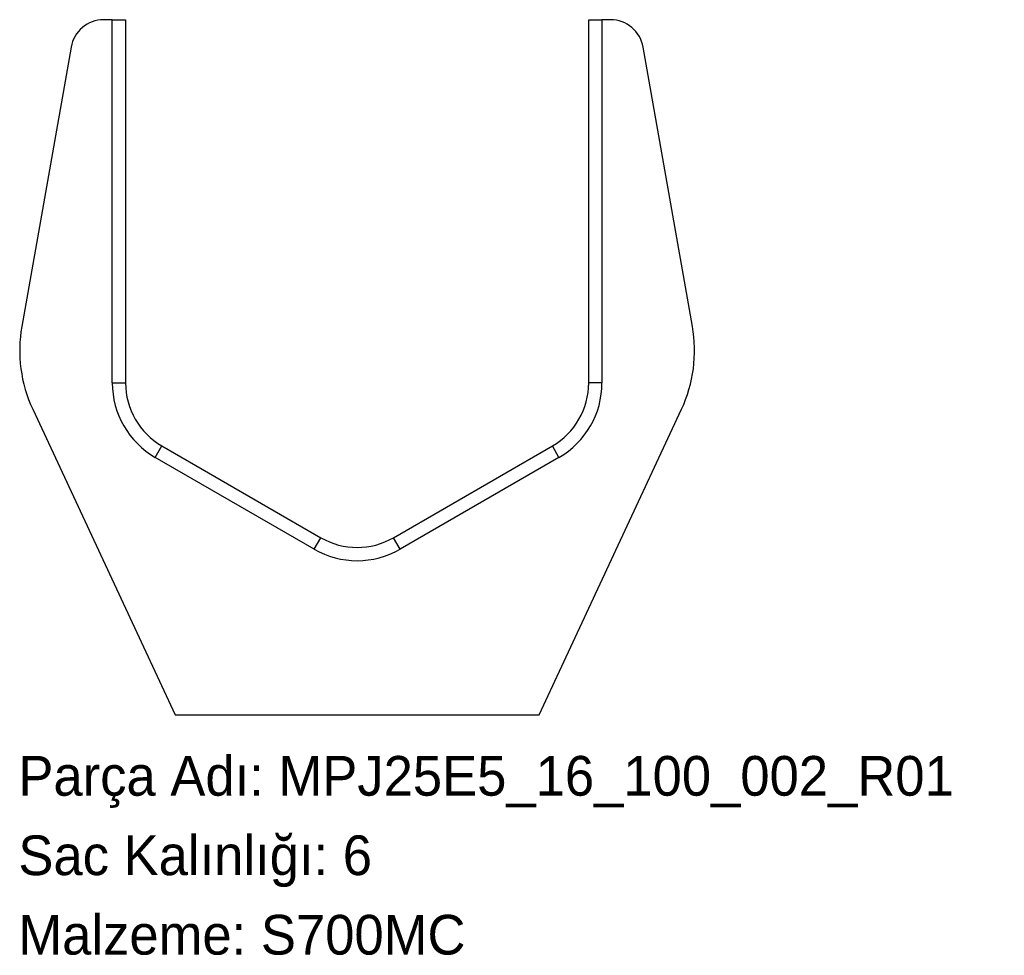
# Model space of a CAD drawing. Header units: millimetres. Extents: x 0 to 298, y -72 to 210.
import ezdxf

# ---------------------------------------------------------------- set-up
doc = ezdxf.new("R2010")
doc.units = ezdxf.units.MM
doc.linetypes.add('SLD-Katı', pattern=[0])
doc.linetypes.add('SLD-Sürekli', pattern=[0])
doc.layers.add('METIN', color=96, linetype='SLD-Katı')
doc.styles.add('SLDTEXTSTYLE0', font='ARIAL.TTF', dxfattribs={"width": 0.948, "bigfont": 'bigfont'})
doc.styles.add('SLDTEXTSTYLE1', font='ARIAL.TTF', dxfattribs={"width": 0.948})

msp = doc.modelspace()

# ---------------------------------------------------------------- linework, layer by layer
at = {"color": 7, "linetype": 'SLD-Sürekli', "lineweight": 25}
for p, q in [((28.38, 210.4), (25.77, 210.4)), ((28.38, 100.68), (28.38, 210.4)), ((28.38, 210.4), (32.38, 210.4)), ((32.38, 210.4), (32.38, 100.68)), ((172.38, 100.68), (172.38, 210.4)), ((172.38, 210.4), (176.38, 210.4)), ((176.38, 210.4), (176.38, 100.68)), ((178.98, 210.4), (176.38, 210.4)), ((15.92, 202.14), (1.04, 117.74)), ((203.71, 117.74), (188.83, 202.14)), ((28.38, 100.68), (32.38, 100.68)), ((176.38, 100.68), (172.38, 100.68)), ((4.34, 92.7), (47.38, 0.4)), ((157.38, 0.4), (200.42, 92.7)), ((41.38, 78.17), (43.38, 81.63)), ((43.38, 81.63), (91.38, 53.92)), ((113.38, 53.92), (161.38, 81.63)), ((163.38, 78.17), (161.38, 81.63)), ((89.38, 50.45), (41.38, 78.17)), ((163.38, 78.17), (115.38, 50.45)), ((89.38, 50.45), (91.38, 53.92)), ((115.38, 50.45), (113.38, 53.92)), ((47.38, 0.4), (157.38, 0.4))]:
    msp.add_line(p, q, dxfattribs=at)
for centre, radius, start, end in [((25.77, 200.4), 10, 90, 170), ((178.98, 200.4), 10, 10, 90), ((42.4, 110.45), 42, 170, 205), ((162.35, 110.45), 42, 335, 10), ((54.38, 100.68), 26, 180, 240), ((54.38, 100.68), 22, 180, 240), ((150.38, 100.68), 22, 300, 0), ((150.38, 100.68), 26, 300, 0), ((102.38, 72.97), 22, 240, 300), ((102.38, 72.97), 26, 240, 300)]:
    msp.add_arc(centre, radius, start, end, dxfattribs=at)

# ---------------------------------------------------------------- texts
at = {"layer": 'METIN', "char_height": 12, "attachment_point": 1}
for s, insert, style in [('Parça Adı: MPJ25E5_16_100_002_R01', (0, -12.03), 'SLDTEXTSTYLE0'), ('Sac Kalınlığı: 6', (0, -36.03), 'SLDTEXTSTYLE0'), ('Malzeme: S700MC', (0, -60.03), 'SLDTEXTSTYLE1')]:
    msp.add_mtext(s, dxfattribs=dict(at, insert=insert, style=style))

doc.saveas('drawing.dxf')
